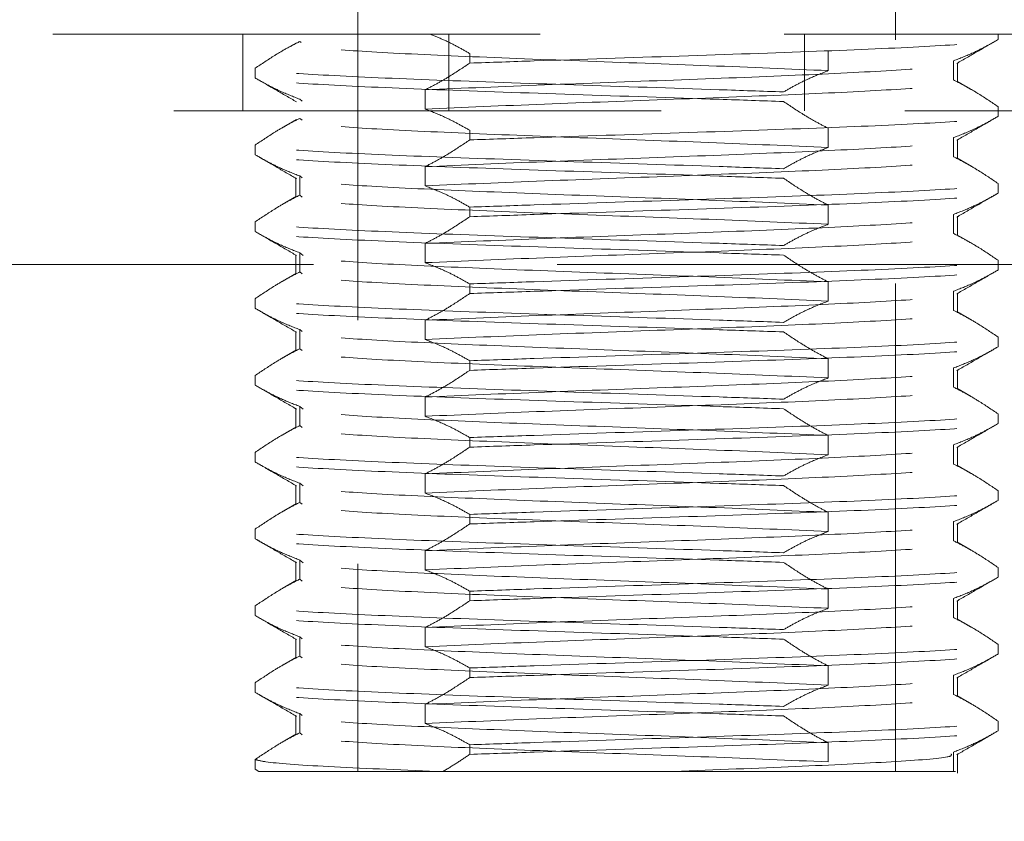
# Model space of a CAD drawing. Header units: millimetres. Extents: x 373 to 928, y 275 to 747.
# Tile 28 of 117: x 453.35 to 455.91, y 394.51 to 396.6. Entities that reach past the tile are written whole.
import ezdxf

# ---------------------------------------------------------------- set-up
doc = ezdxf.new("R2010")
doc.units = ezdxf.units.MM
doc.linetypes.add('HIDDEN', pattern=[1.905, 1.27, -0.635])

msp = doc.modelspace()

# ---------------------------------------------------------------- linework, layer by layer
at = {"color": 7, "linetype": 'HIDDEN', "lineweight": 18}
for p, q in [((455.6298, 394.6444), (455.6298, 398.5644)), ((453.5298, 398.4644), (453.5298, 396.5644)), ((454.2298, 397.0896), (454.2298, 394.6444)), ((451.5298, 396.5644), (458.3298, 396.5644)), ((453.93, 396.3644), (453.93, 396.5644)), ((454.0819, 396.5419), (454.0782, 396.5447)), ((454.4668, 396.3644), (454.4668, 396.5644)), ((455.3928, 396.3644), (455.3928, 396.5644)), ((455.8976, 396.5501), (455.8976, 396.5644)), ((454.0698, 396.5418), (454.0325, 396.5202)), ((455.455, 396.469), (455.455, 396.519)), ((454.5209, 396.5136), (454.5209, 396.4886)), ((455.7814, 396.4947), (455.7814, 396.4447)), ((453.9619, 396.4501), (453.9619, 396.4751)), ((455.7915, 396.4397), (455.7915, 396.4897)), ((455.8271, 396.4202), (455.7898, 396.4418)), ((454.4046, 396.369), (454.4046, 396.419)), ((454.0846, 396.3898), (454.0782, 396.3947)), ((458.8298, 396.3644), (451.0298, 396.3644)), ((455.8976, 396.3501), (455.8976, 396.3751)), ((454.0698, 396.3418), (454.0325, 396.3202)), ((454.0846, 396.3399), (454.0782, 396.3447)), ((454.5209, 396.3136), (454.5209, 396.2886)), ((455.455, 396.269), (455.455, 396.319)), ((455.7814, 396.2947), (455.7814, 396.2447)), ((455.7915, 396.2397), (455.7915, 396.2897)), ((453.9619, 396.2501), (453.9619, 396.2751)), ((455.8271, 396.2202), (455.7898, 396.2418)), ((454.4046, 396.169), (454.4046, 396.219)), ((454.068, 396.1897), (454.068, 396.1397)), ((454.0782, 396.1947), (454.0782, 396.1447)), ((454.0846, 396.1898), (454.0782, 396.1947)), ((455.8976, 396.1501), (455.8976, 396.1751)), ((454.0698, 396.1418), (454.0325, 396.1202)), ((454.0846, 396.1399), (454.0782, 396.1447)), ((454.5209, 396.1136), (454.5209, 396.0886)), ((455.455, 396.069), (455.455, 396.119)), ((455.7814, 396.0947), (455.7814, 396.0447)), ((455.7915, 396.0397), (455.7915, 396.0897)), ((453.9619, 396.0501), (453.9619, 396.0751)), ((455.8271, 396.0202), (455.7898, 396.0418)), ((454.4046, 395.969), (454.4046, 396.019)), ((454.068, 395.9897), (454.068, 395.9397)), ((454.0782, 395.9947), (454.0782, 395.9447)), ((454.0873, 395.9877), (454.0782, 395.9947)), ((450.9387, 395.9644), (458.9298, 395.9644)), ((455.8976, 395.9501), (455.8976, 395.9751)), ((454.0698, 395.9418), (454.0325, 395.9202)), ((454.0846, 395.9399), (454.0782, 395.9447)), ((454.5209, 395.9136), (454.5209, 395.8886)), ((455.455, 395.869), (455.455, 395.919)), ((455.7814, 395.8947), (455.7814, 395.8447)), ((455.7915, 395.8397), (455.7915, 395.8897)), ((453.9619, 395.8501), (453.9619, 395.8751)), ((455.8271, 395.8202), (455.7898, 395.8418)), ((454.4046, 395.769), (454.4046, 395.819)), ((454.068, 395.7897), (454.068, 395.7397)), ((454.0782, 395.7947), (454.0782, 395.7447)), ((454.0846, 395.7898), (454.0782, 395.7947)), ((455.8976, 395.7501), (455.8976, 395.7751)), ((454.0698, 395.7418), (454.0325, 395.7202)), ((454.0846, 395.7399), (454.0782, 395.7447)), ((454.5209, 395.7136), (454.5209, 395.6886)), ((455.455, 395.669), (455.455, 395.719)), ((453.9619, 395.6501), (453.9619, 395.6751)), ((455.7814, 395.6947), (455.7814, 395.6447)), ((455.7915, 395.6397), (455.7915, 395.6897)), ((455.8271, 395.6202), (455.7898, 395.6418)), ((454.0782, 395.5947), (454.0782, 395.5447)), ((454.0873, 395.5877), (454.0782, 395.5947)), ((454.4046, 395.569), (454.4046, 395.619)), ((454.068, 395.5897), (454.068, 395.5397)), ((455.8976, 395.5501), (455.8976, 395.5751)), ((454.0846, 395.5399), (454.0782, 395.5447)), ((454.0698, 395.5418), (454.0325, 395.5202)), ((455.455, 395.469), (455.455, 395.519)), ((454.5209, 395.5136), (454.5209, 395.4886)), ((455.7814, 395.4947), (455.7814, 395.4447)), ((453.9619, 395.4501), (453.9619, 395.4751)), ((455.7915, 395.4397), (455.7915, 395.4897)), ((455.8271, 395.4202), (455.7898, 395.4418)), ((454.4046, 395.369), (454.4046, 395.419)), ((454.068, 395.3897), (454.068, 395.3397)), ((454.0782, 395.3947), (454.0782, 395.3447)), ((454.0873, 395.3877), (454.0782, 395.3947)), ((455.8976, 395.3501), (455.8976, 395.3751)), ((454.0698, 395.3418), (454.0325, 395.3202)), ((454.0846, 395.3399), (454.0782, 395.3447)), ((454.5209, 395.3136), (454.5209, 395.2886)), ((455.455, 395.269), (455.455, 395.319)), ((455.7814, 395.2947), (455.7814, 395.2447)), ((455.7915, 395.2397), (455.7915, 395.2897)), ((453.9619, 395.2501), (453.9619, 395.2751)), ((455.8271, 395.2202), (455.7898, 395.2418)), ((454.4046, 395.169), (454.4046, 395.219)), ((454.068, 395.1897), (454.068, 395.1397)), ((454.0782, 395.1947), (454.0782, 395.1447)), ((454.0873, 395.1877), (454.0782, 395.1947)), ((455.8976, 395.1501), (455.8976, 395.1751)), ((454.0698, 395.1418), (454.0325, 395.1202)), ((454.0846, 395.1399), (454.0782, 395.1447)), ((454.5209, 395.1136), (454.5209, 395.0886)), ((455.455, 395.069), (455.455, 395.119)), ((455.7814, 395.0947), (455.7814, 395.0447)), ((455.7915, 395.0397), (455.7915, 395.0897)), ((453.9619, 395.0501), (453.9619, 395.0751)), ((455.8271, 395.0202), (455.7898, 395.0418)), ((454.4046, 394.969), (454.4046, 395.019)), ((454.068, 394.9897), (454.068, 394.9397)), ((454.0782, 394.9947), (454.0782, 394.9447)), ((454.0846, 394.9898), (454.0782, 394.9947)), ((455.8976, 394.9501), (455.8976, 394.9751)), ((454.0698, 394.9418), (454.0325, 394.9202)), ((454.0846, 394.9399), (454.0782, 394.9447)), ((454.5209, 394.9136), (454.5209, 394.8886)), ((455.455, 394.869), (455.455, 394.919)), ((455.7814, 394.8947), (455.7814, 394.8447)), ((455.7915, 394.8397), (455.7915, 394.8897)), ((453.9619, 394.8501), (453.9619, 394.8751)), ((455.8271, 394.8202), (455.7898, 394.8418)), ((454.4046, 394.769), (454.4046, 394.819)), ((454.068, 394.7897), (454.068, 394.7397)), ((454.0782, 394.7947), (454.0782, 394.7447)), ((454.0846, 394.7898), (454.0782, 394.7947)), ((455.8976, 394.7501), (455.8976, 394.7751)), ((454.0698, 394.7418), (454.0325, 394.7202)), ((454.0846, 394.7399), (454.0782, 394.7447)), ((454.5209, 394.7136), (454.5209, 394.6886)), ((455.455, 394.669), (455.455, 394.719)), ((453.9619, 394.6501), (453.9619, 394.6751)), ((455.7814, 394.6947), (455.7814, 394.6447)), ((455.7915, 394.6397), (455.7915, 394.6897)), ((453.9619, 394.6501), (453.9718, 394.6444)), ((453.9718, 394.6444), (454.4518, 394.6444)), ((455.7829, 394.6444), (455.7814, 394.6447)), ((455.7829, 394.6444), (455.7822, 394.6444))]:
    msp.add_line(p, q, dxfattribs=at)
msp.add_arc((454.9298, 374.7659), 24.6, 92.56286, 247.2618, dxfattribs=at)
for points, knots in [([(454.0782, 396.5447), (454.0673, 396.5392), (454.0455, 396.528), (454.0066, 396.5052), (453.9789, 396.4865), (453.9619, 396.4751)], [0, 0, 0, 0, 0.278221, 0.556433, 1, 1, 1, 1]), ([(454.5209, 396.5136), (454.51, 396.5198), (454.4875, 396.5326), (454.453, 396.5498), (454.4291, 396.5595), (454.4172, 396.5644)], [0, 0, 0, 0, 0.316463, 0.658022, 1, 1, 1, 1]), ([(454.5209, 396.4886), (454.5763, 396.4905), (454.7491, 396.4965), (455.0711, 396.5069), (455.437, 396.5194), (455.7249, 396.5318), (455.8677, 396.5422), (455.8904, 396.5482), (455.8976, 396.5501)], [0, 0, 0, 0, 0.095434, 0.297717, 0.5, 0.702283, 0.904566, 1, 1, 1, 1]), ([(455.8976, 396.5501), (455.8868, 396.5439), (455.8652, 396.5316), (455.8265, 396.5122), (455.7984, 396.5013), (455.7814, 396.4947)], [0, 0, 0, 0, 0.282643, 0.565293, 1, 1, 1, 1]), ([(455.7896, 396.4876), (455.8077, 396.4981), (455.8424, 396.5181), (455.8771, 396.5382), (455.8937, 396.5478)], [0, 0, 0, 0, 0.52102, 1, 1, 1, 1]), ([(455.455, 396.469), (455.3545, 396.4733), (455.1565, 396.4817), (454.8034, 396.4944), (454.4811, 396.5069), (454.2166, 396.5194), (454.1355, 396.5277), (454.095, 396.5319)], [0, 0, 0, 0, 0.204733, 0.403549, 0.602366, 0.801183, 1, 1, 1, 1]), ([(455.3387, 396.4136), (455.2833, 396.4155), (455.1104, 396.4215), (454.7885, 396.4319), (454.4226, 396.4444), (454.1347, 396.4568), (453.9919, 396.4672), (453.9692, 396.4732), (453.9619, 396.4751)], [0, 0, 0, 0, 0.095434, 0.297717, 0.5, 0.702283, 0.904566, 1, 1, 1, 1]), ([(454.4046, 396.419), (454.5051, 396.4233), (454.7032, 396.4317), (455.0556, 396.4444), (455.3809, 396.4569), (455.6336, 396.4694), (455.7795, 396.4803), (455.7763, 396.4872), (455.775, 396.4898)], [0, 0, 0, 0, 0.181691, 0.358133, 0.534574, 0.711015, 0.887457, 1, 1, 1, 1]), ([(454.4046, 396.419), (454.4155, 396.4245), (454.4373, 396.4357), (454.4762, 396.4585), (454.5039, 396.4772), (454.5209, 396.4886)], [0, 0, 0, 0, 0.278221, 0.556433, 1, 1, 1, 1]), ([(455.3387, 396.4136), (455.3495, 396.4198), (455.3712, 396.4321), (455.4099, 396.4515), (455.438, 396.4624), (455.455, 396.469)], [0, 0, 0, 0, 0.282643, 0.565293, 1, 1, 1, 1]), ([(453.9619, 396.4501), (453.9728, 396.4439), (453.9944, 396.4316), (454.0331, 396.4122), (454.0612, 396.4013), (454.0782, 396.3947)], [0, 0, 0, 0, 0.282643, 0.565293, 1, 1, 1, 1]), ([(455.3387, 396.3886), (455.2833, 396.3905), (455.1104, 396.3965), (454.7885, 396.4069), (454.4226, 396.4194), (454.1347, 396.4318), (453.9919, 396.4422), (453.9692, 396.4482), (453.9619, 396.4501)], [0, 0, 0, 0, 0.095434, 0.297717, 0.5, 0.702283, 0.904566, 1, 1, 1, 1]), ([(453.9659, 396.4478), (453.9825, 396.4382), (454.0172, 396.4181), (454.0519, 396.3981), (454.0699, 396.3876)], [0, 0, 0, 0, 0.47898, 1, 1, 1, 1]), ([(454.4046, 396.369), (454.5051, 396.3733), (454.7032, 396.3817), (455.0556, 396.3944), (455.3807, 396.4069), (455.6346, 396.4194), (455.7855, 396.431), (455.7801, 396.4386), (455.7777, 396.4419)], [0, 0, 0, 0, 0.176552, 0.348003, 0.519454, 0.690904, 0.862355, 1, 1, 1, 1]), ([(455.7814, 396.4447), (455.7923, 396.4392), (455.8141, 396.428), (455.853, 396.4052), (455.8806, 396.3865), (455.8976, 396.3751)], [0, 0, 0, 0, 0.278221, 0.556433, 1, 1, 1, 1]), ([(454.5209, 396.3136), (454.51, 396.3198), (454.4884, 396.3321), (454.4497, 396.3515), (454.4216, 396.3624), (454.4046, 396.369)], [0, 0, 0, 0, 0.282643, 0.565293, 1, 1, 1, 1]), ([(455.455, 396.319), (455.4441, 396.3245), (455.4222, 396.3357), (455.3834, 396.3585), (455.3557, 396.3772), (455.3387, 396.3886)], [0, 0, 0, 0, 0.278221, 0.556433, 1, 1, 1, 1]), ([(454.0782, 396.3447), (454.0673, 396.3392), (454.0455, 396.328), (454.0066, 396.3052), (453.9789, 396.2865), (453.9619, 396.2751)], [0, 0, 0, 0, 0.278221, 0.556433, 1, 1, 1, 1]), ([(454.5209, 396.2886), (454.5763, 396.2905), (454.7491, 396.2965), (455.0711, 396.3069), (455.437, 396.3194), (455.7249, 396.3318), (455.8677, 396.3422), (455.8904, 396.3482), (455.8976, 396.3501)], [0, 0, 0, 0, 0.095434, 0.297717, 0.5, 0.702283, 0.904566, 1, 1, 1, 1]), ([(455.8976, 396.3501), (455.8868, 396.3439), (455.8652, 396.3316), (455.8265, 396.3122), (455.7984, 396.3013), (455.7814, 396.2947)], [0, 0, 0, 0, 0.282643, 0.565293, 1, 1, 1, 1]), ([(455.7896, 396.2876), (455.8077, 396.2981), (455.8424, 396.3181), (455.8771, 396.3382), (455.8937, 396.3478)], [0, 0, 0, 0, 0.52102, 1, 1, 1, 1]), ([(455.455, 396.269), (455.3545, 396.2733), (455.1565, 396.2817), (454.8034, 396.2944), (454.4811, 396.3069), (454.2166, 396.3194), (454.1355, 396.3277), (454.095, 396.3319)], [0, 0, 0, 0, 0.204733, 0.403549, 0.602366, 0.801183, 1, 1, 1, 1]), ([(454.4046, 396.219), (454.5051, 396.2233), (454.7032, 396.2317), (455.0556, 396.2444), (455.3809, 396.2569), (455.6336, 396.2694), (455.7795, 396.2803), (455.7763, 396.2872), (455.775, 396.2898)], [0, 0, 0, 0, 0.181691, 0.358133, 0.534574, 0.711015, 0.887457, 1, 1, 1, 1]), ([(454.4046, 396.219), (454.4155, 396.2245), (454.4373, 396.2357), (454.4762, 396.2585), (454.5039, 396.2772), (454.5209, 396.2886)], [0, 0, 0, 0, 0.278221, 0.556433, 1, 1, 1, 1]), ([(455.3387, 396.2136), (455.2833, 396.2155), (455.1104, 396.2215), (454.7885, 396.2319), (454.4226, 396.2444), (454.1347, 396.2568), (453.9919, 396.2672), (453.9692, 396.2732), (453.9619, 396.2751)], [0, 0, 0, 0, 0.095434, 0.297717, 0.5, 0.702283, 0.904566, 1, 1, 1, 1]), ([(455.3387, 396.2136), (455.3495, 396.2198), (455.3712, 396.2321), (455.4099, 396.2515), (455.438, 396.2624), (455.455, 396.269)], [0, 0, 0, 0, 0.282643, 0.565293, 1, 1, 1, 1]), ([(453.9619, 396.2501), (453.9728, 396.2439), (453.9944, 396.2316), (454.0331, 396.2122), (454.0612, 396.2013), (454.0782, 396.1947)], [0, 0, 0, 0, 0.282643, 0.565293, 1, 1, 1, 1]), ([(455.3387, 396.1886), (455.2833, 396.1905), (455.1104, 396.1965), (454.7885, 396.2069), (454.4226, 396.2194), (454.1347, 396.2318), (453.9919, 396.2422), (453.9692, 396.2482), (453.9619, 396.2501)], [0, 0, 0, 0, 0.095434, 0.297717, 0.5, 0.702283, 0.904566, 1, 1, 1, 1]), ([(453.9659, 396.2478), (453.9825, 396.2382), (454.0172, 396.2181), (454.0519, 396.1981), (454.0699, 396.1876)], [0, 0, 0, 0, 0.47898, 1, 1, 1, 1]), ([(454.4046, 396.169), (454.5051, 396.1733), (454.7032, 396.1817), (455.0556, 396.1944), (455.3807, 396.2069), (455.6346, 396.2194), (455.7855, 396.231), (455.7801, 396.2386), (455.7777, 396.2419)], [0, 0, 0, 0, 0.176552, 0.348003, 0.519454, 0.690904, 0.862355, 1, 1, 1, 1]), ([(455.7814, 396.2447), (455.7923, 396.2392), (455.8141, 396.228), (455.853, 396.2052), (455.8806, 396.1865), (455.8976, 396.1751)], [0, 0, 0, 0, 0.278221, 0.556433, 1, 1, 1, 1]), ([(455.455, 396.119), (455.4441, 396.1245), (455.4222, 396.1357), (455.3834, 396.1585), (455.3557, 396.1772), (455.3387, 396.1886)], [0, 0, 0, 0, 0.278221, 0.556433, 1, 1, 1, 1]), ([(455.455, 396.119), (455.3545, 396.1233), (455.1565, 396.1317), (454.8034, 396.1444), (454.4811, 396.1569), (454.2166, 396.1694), (454.1355, 396.1777), (454.095, 396.1819)], [0, 0, 0, 0, 0.204733, 0.403549, 0.602366, 0.801183, 1, 1, 1, 1]), ([(454.5209, 396.1136), (454.51, 396.1198), (454.4884, 396.1321), (454.4497, 396.1515), (454.4216, 396.1624), (454.4046, 396.169)], [0, 0, 0, 0, 0.282643, 0.565293, 1, 1, 1, 1]), ([(454.5209, 396.1136), (454.5763, 396.1155), (454.7491, 396.1215), (455.0711, 396.1319), (455.437, 396.1444), (455.7249, 396.1568), (455.8677, 396.1672), (455.8904, 396.1732), (455.8976, 396.1751)], [0, 0, 0, 0, 0.095434, 0.297717, 0.5, 0.702283, 0.904566, 1, 1, 1, 1]), ([(454.0782, 396.1447), (454.0673, 396.1392), (454.0455, 396.128), (454.0066, 396.1052), (453.9789, 396.0865), (453.9619, 396.0751)], [0, 0, 0, 0, 0.278221, 0.556433, 1, 1, 1, 1]), ([(454.5209, 396.0886), (454.5763, 396.0905), (454.7491, 396.0965), (455.0711, 396.1069), (455.437, 396.1194), (455.7249, 396.1318), (455.8677, 396.1422), (455.8904, 396.1482), (455.8976, 396.1501)], [0, 0, 0, 0, 0.095434, 0.297717, 0.5, 0.702283, 0.904566, 1, 1, 1, 1]), ([(455.8976, 396.1501), (455.8868, 396.1439), (455.8652, 396.1316), (455.8265, 396.1122), (455.7984, 396.1013), (455.7814, 396.0947)], [0, 0, 0, 0, 0.2826427, 0.5652926, 1, 1, 1, 1]), ([(455.7896, 396.0876), (455.8077, 396.0981), (455.8424, 396.1181), (455.8771, 396.1382), (455.8937, 396.1478)], [0, 0, 0, 0, 0.52102, 1, 1, 1, 1]), ([(455.455, 396.069), (455.3545, 396.0733), (455.1565, 396.0817), (454.8034, 396.0944), (454.4811, 396.1069), (454.2166, 396.1194), (454.1355, 396.1277), (454.095, 396.1319)], [0, 0, 0, 0, 0.204733, 0.403549, 0.602366, 0.801183, 1, 1, 1, 1]), ([(454.4046, 396.019), (454.5051, 396.0233), (454.7032, 396.0317), (455.0556, 396.0444), (455.3809, 396.0569), (455.6336, 396.0694), (455.7795, 396.0803), (455.7763, 396.0872), (455.775, 396.0898)], [0, 0, 0, 0, 0.181691, 0.358133, 0.534574, 0.711015, 0.887457, 1, 1, 1, 1]), ([(454.4046, 396.019), (454.4155, 396.0245), (454.4373, 396.0357), (454.4762, 396.0585), (454.5039, 396.0772), (454.5209, 396.0886)], [0, 0, 0, 0, 0.278221, 0.556433, 1, 1, 1, 1]), ([(455.3387, 396.0136), (455.2833, 396.0155), (455.1104, 396.0215), (454.7885, 396.0319), (454.4226, 396.0444), (454.1347, 396.0568), (453.9919, 396.0672), (453.9692, 396.0732), (453.9619, 396.0751)], [0, 0, 0, 0, 0.095434, 0.297717, 0.5, 0.702283, 0.904566, 1, 1, 1, 1]), ([(455.3387, 396.0136), (455.3495, 396.0198), (455.3712, 396.0321), (455.4099, 396.0515), (455.438, 396.0624), (455.455, 396.069)], [0, 0, 0, 0, 0.282643, 0.565293, 1, 1, 1, 1]), ([(453.9619, 396.0501), (453.9728, 396.0439), (453.9944, 396.0316), (454.0331, 396.0122), (454.0612, 396.0013), (454.0782, 395.9947)], [0, 0, 0, 0, 0.282643, 0.565293, 1, 1, 1, 1]), ([(455.3387, 395.9886), (455.2833, 395.9905), (455.1104, 395.9965), (454.7885, 396.0069), (454.4226, 396.0194), (454.1347, 396.0318), (453.9919, 396.0422), (453.9692, 396.0482), (453.9619, 396.0501)], [0, 0, 0, 0, 0.095434, 0.297717, 0.5, 0.702283, 0.904566, 1, 1, 1, 1]), ([(453.9659, 396.0478), (453.9825, 396.0382), (454.0172, 396.0181), (454.0519, 395.9981), (454.0699, 395.9876)], [0, 0, 0, 0, 0.47898, 1, 1, 1, 1]), ([(454.4046, 395.969), (454.5051, 395.9733), (454.7032, 395.9817), (455.0556, 395.9944), (455.3807, 396.0069), (455.6346, 396.0194), (455.7855, 396.031), (455.7801, 396.0386), (455.7777, 396.0419)], [0, 0, 0, 0, 0.176552, 0.348003, 0.519454, 0.690904, 0.862355, 1, 1, 1, 1]), ([(455.7814, 396.0447), (455.7923, 396.0392), (455.8141, 396.028), (455.853, 396.0052), (455.8806, 395.9865), (455.8976, 395.9751)], [0, 0, 0, 0, 0.278221, 0.556433, 1, 1, 1, 1]), ([(455.455, 395.919), (455.3545, 395.9233), (455.1565, 395.9317), (454.8034, 395.9444), (454.4811, 395.9569), (454.2166, 395.9694), (454.1355, 395.9777), (454.095, 395.9819)], [0, 0, 0, 0, 0.204733, 0.403549, 0.602366, 0.801183, 1, 1, 1, 1]), ([(455.455, 395.919), (455.4441, 395.9245), (455.4222, 395.9357), (455.3834, 395.9585), (455.3557, 395.9772), (455.3387, 395.9886)], [0, 0, 0, 0, 0.278221, 0.556433, 1, 1, 1, 1]), ([(454.5209, 395.9136), (454.51, 395.9198), (454.4884, 395.9321), (454.4497, 395.9515), (454.4216, 395.9624), (454.4046, 395.969)], [0, 0, 0, 0, 0.282643, 0.565293, 1, 1, 1, 1]), ([(454.5209, 395.9136), (454.5763, 395.9155), (454.7491, 395.9215), (455.0711, 395.9319), (455.437, 395.9444), (455.7249, 395.9568), (455.8677, 395.9672), (455.8904, 395.9732), (455.8976, 395.9751)], [0, 0, 0, 0, 0.095434, 0.297717, 0.5, 0.702283, 0.904566, 1, 1, 1, 1]), ([(454.0782, 395.9447), (454.0673, 395.9392), (454.0455, 395.928), (454.0066, 395.9052), (453.9789, 395.8865), (453.9619, 395.8751)], [0, 0, 0, 0, 0.278221, 0.556433, 1, 1, 1, 1]), ([(455.455, 395.869), (455.3545, 395.8733), (455.1565, 395.8817), (454.8034, 395.8944), (454.4811, 395.9069), (454.2166, 395.9194), (454.1355, 395.9277), (454.095, 395.9319)], [0, 0, 0, 0, 0.204733, 0.403549, 0.602366, 0.801183, 1, 1, 1, 1]), ([(454.5209, 395.8886), (454.5763, 395.8905), (454.7491, 395.8965), (455.0711, 395.9069), (455.437, 395.9194), (455.7249, 395.9318), (455.8677, 395.9422), (455.8904, 395.9482), (455.8976, 395.9501)], [0, 0, 0, 0, 0.095434, 0.297717, 0.5, 0.702283, 0.904566, 1, 1, 1, 1]), ([(455.8976, 395.9501), (455.8868, 395.9439), (455.8652, 395.9316), (455.8265, 395.9122), (455.7984, 395.9013), (455.7814, 395.8947)], [0, 0, 0, 0, 0.282643, 0.565293, 1, 1, 1, 1]), ([(455.7896, 395.8876), (455.8077, 395.8981), (455.8424, 395.9181), (455.8771, 395.9382), (455.8937, 395.9478)], [0, 0, 0, 0, 0.52102, 1, 1, 1, 1]), ([(454.4046, 395.819), (454.5051, 395.8233), (454.7032, 395.8317), (455.0556, 395.8444), (455.3809, 395.8569), (455.6336, 395.8694), (455.7795, 395.8803), (455.7763, 395.8872), (455.775, 395.8898)], [0, 0, 0, 0, 0.181691, 0.358133, 0.534574, 0.711015, 0.887457, 1, 1, 1, 1]), ([(454.4046, 395.819), (454.4155, 395.8245), (454.4373, 395.8357), (454.4762, 395.8585), (454.5039, 395.8772), (454.5209, 395.8886)], [0, 0, 0, 0, 0.278221, 0.556433, 1, 1, 1, 1]), ([(455.3387, 395.8136), (455.2833, 395.8155), (455.1104, 395.8215), (454.7885, 395.8319), (454.4226, 395.8444), (454.1347, 395.8568), (453.9919, 395.8672), (453.9692, 395.8732), (453.9619, 395.8751)], [0, 0, 0, 0, 0.095434, 0.297717, 0.5, 0.702283, 0.904566, 1, 1, 1, 1]), ([(455.3387, 395.8136), (455.3495, 395.8198), (455.3712, 395.8321), (455.4099, 395.8515), (455.438, 395.8624), (455.455, 395.869)], [0, 0, 0, 0, 0.282643, 0.565293, 1, 1, 1, 1]), ([(453.9619, 395.8501), (453.9728, 395.8439), (453.9944, 395.8316), (454.0331, 395.8122), (454.0612, 395.8013), (454.0782, 395.7947)], [0, 0, 0, 0, 0.2826427, 0.5652926, 1, 1, 1, 1]), ([(455.3387, 395.7886), (455.2833, 395.7905), (455.1104, 395.7965), (454.7885, 395.8069), (454.4226, 395.8194), (454.1347, 395.8318), (453.9919, 395.8422), (453.9692, 395.8482), (453.9619, 395.8501)], [0, 0, 0, 0, 0.095434, 0.297717, 0.5, 0.702283, 0.904566, 1, 1, 1, 1]), ([(453.9659, 395.8478), (453.9825, 395.8382), (454.0172, 395.8181), (454.0519, 395.7981), (454.0699, 395.7876)], [0, 0, 0, 0, 0.47898, 1, 1, 1, 1]), ([(454.4046, 395.769), (454.5051, 395.7733), (454.7032, 395.7817), (455.0556, 395.7944), (455.3809, 395.8069), (455.6336, 395.8194), (455.7796, 395.8303), (455.7763, 395.8372), (455.775, 395.8399)], [0, 0, 0, 0, 0.181647, 0.358045, 0.534443, 0.710841, 0.887239, 1, 1, 1, 1]), ([(455.7814, 395.8447), (455.7923, 395.8392), (455.8141, 395.828), (455.853, 395.8052), (455.8806, 395.7865), (455.8976, 395.7751)], [0, 0, 0, 0, 0.278221, 0.556433, 1, 1, 1, 1]), ([(455.455, 395.719), (455.3545, 395.7233), (455.1565, 395.7317), (454.8034, 395.7444), (454.4811, 395.7569), (454.2166, 395.7694), (454.1355, 395.7777), (454.095, 395.7819)], [0, 0, 0, 0, 0.204733, 0.403549, 0.602366, 0.801183, 1, 1, 1, 1]), ([(454.5209, 395.7136), (454.5763, 395.7155), (454.7491, 395.7215), (455.0711, 395.7319), (455.437, 395.7444), (455.7249, 395.7568), (455.8677, 395.7672), (455.8904, 395.7732), (455.8976, 395.7751)], [0, 0, 0, 0, 0.095434, 0.297717, 0.5, 0.702283, 0.904566, 1, 1, 1, 1]), ([(455.455, 395.719), (455.4441, 395.7245), (455.4222, 395.7357), (455.3834, 395.7585), (455.3557, 395.7772), (455.3387, 395.7886)], [0, 0, 0, 0, 0.278221, 0.556433, 1, 1, 1, 1]), ([(454.5209, 395.7136), (454.51, 395.7198), (454.4884, 395.7321), (454.4497, 395.7515), (454.4216, 395.7624), (454.4046, 395.769)], [0, 0, 0, 0, 0.282643, 0.565293, 1, 1, 1, 1]), ([(454.5209, 395.6886), (454.5763, 395.6905), (454.7491, 395.6965), (455.0711, 395.7069), (455.437, 395.7194), (455.7249, 395.7318), (455.8677, 395.7422), (455.8904, 395.7482), (455.8976, 395.7501)], [0, 0, 0, 0, 0.095434, 0.297717, 0.5, 0.702283, 0.904566, 1, 1, 1, 1]), ([(455.8976, 395.7501), (455.8868, 395.7439), (455.8652, 395.7316), (455.8265, 395.7122), (455.7984, 395.7013), (455.7814, 395.6947)], [0, 0, 0, 0, 0.282643, 0.565293, 1, 1, 1, 1]), ([(454.0782, 395.7447), (454.0673, 395.7392), (454.0455, 395.728), (454.0066, 395.7052), (453.9789, 395.6865), (453.9619, 395.6751)], [0, 0, 0, 0, 0.278221, 0.556433, 1, 1, 1, 1]), ([(455.455, 395.669), (455.3545, 395.6733), (455.1565, 395.6817), (454.8034, 395.6944), (454.4811, 395.7069), (454.2166, 395.7194), (454.1355, 395.7277), (454.095, 395.7319)], [0, 0, 0, 0, 0.204733, 0.403549, 0.602366, 0.801183, 1, 1, 1, 1]), ([(455.7896, 395.6876), (455.8077, 395.6981), (455.8424, 395.7181), (455.8771, 395.7382), (455.8937, 395.7478)], [0, 0, 0, 0, 0.52102, 1, 1, 1, 1]), ([(455.3387, 395.6136), (455.2833, 395.6155), (455.1104, 395.6215), (454.7885, 395.6319), (454.4226, 395.6444), (454.1347, 395.6568), (453.9919, 395.6672), (453.9692, 395.6732), (453.9619, 395.6751)], [0, 0, 0, 0, 0.095434, 0.297717, 0.5, 0.702283, 0.904566, 1, 1, 1, 1]), ([(454.4046, 395.619), (454.5051, 395.6233), (454.7032, 395.6317), (455.0556, 395.6444), (455.3809, 395.6569), (455.6336, 395.6694), (455.7795, 395.6803), (455.7763, 395.6872), (455.775, 395.6898)], [0, 0, 0, 0, 0.1816913, 0.3581327, 0.5345741, 0.7110155, 0.8874569, 1, 1, 1, 1]), ([(454.4046, 395.619), (454.4155, 395.6245), (454.4373, 395.6357), (454.4762, 395.6585), (454.5039, 395.6772), (454.5209, 395.6886)], [0, 0, 0, 0, 0.278221, 0.556433, 1, 1, 1, 1]), ([(453.9619, 395.6501), (453.9728, 395.6439), (453.9944, 395.6316), (454.0331, 395.6122), (454.0612, 395.6013), (454.0782, 395.5947)], [0, 0, 0, 0, 0.282643, 0.565293, 1, 1, 1, 1]), ([(455.3387, 395.5886), (455.2833, 395.5905), (455.1104, 395.5965), (454.7885, 395.6069), (454.4226, 395.6194), (454.1347, 395.6318), (453.9919, 395.6422), (453.9692, 395.6482), (453.9619, 395.6501)], [0, 0, 0, 0, 0.095434, 0.297717, 0.5, 0.702283, 0.904566, 1, 1, 1, 1]), ([(453.9659, 395.6478), (453.9825, 395.6382), (454.0172, 395.6181), (454.0519, 395.5981), (454.0699, 395.5876)], [0, 0, 0, 0, 0.47898, 1, 1, 1, 1]), ([(455.3387, 395.6136), (455.3495, 395.6198), (455.3712, 395.6321), (455.4099, 395.6515), (455.438, 395.6624), (455.455, 395.669)], [0, 0, 0, 0, 0.282643, 0.565293, 1, 1, 1, 1]), ([(454.4046, 395.569), (454.5051, 395.5733), (454.7032, 395.5817), (455.0556, 395.5944), (455.3809, 395.6069), (455.6336, 395.6194), (455.7796, 395.6303), (455.7763, 395.6372), (455.775, 395.6399)], [0, 0, 0, 0, 0.181647, 0.358045, 0.534443, 0.710841, 0.887239, 1, 1, 1, 1]), ([(455.7814, 395.6447), (455.7923, 395.6392), (455.8141, 395.628), (455.853, 395.6052), (455.8806, 395.5865), (455.8976, 395.5751)], [0, 0, 0, 0, 0.278221, 0.556433, 1, 1, 1, 1]), ([(455.455, 395.519), (455.3545, 395.5233), (455.1565, 395.5317), (454.8034, 395.5444), (454.4811, 395.5569), (454.2166, 395.5694), (454.1355, 395.5777), (454.095, 395.5819)], [0, 0, 0, 0, 0.204733, 0.403549, 0.602366, 0.801183, 1, 1, 1, 1]), ([(454.5209, 395.5136), (454.51, 395.5198), (454.4884, 395.5321), (454.4497, 395.5515), (454.4216, 395.5624), (454.4046, 395.569)], [0, 0, 0, 0, 0.282643, 0.565293, 1, 1, 1, 1]), ([(454.5209, 395.5136), (454.5763, 395.5155), (454.7491, 395.5215), (455.0711, 395.5319), (455.437, 395.5444), (455.7249, 395.5568), (455.8677, 395.5672), (455.8904, 395.5732), (455.8976, 395.5751)], [0, 0, 0, 0, 0.095434, 0.297717, 0.5, 0.702283, 0.904566, 1, 1, 1, 1]), ([(455.455, 395.519), (455.4441, 395.5245), (455.4222, 395.5357), (455.3834, 395.5585), (455.3557, 395.5772), (455.3387, 395.5886)], [0, 0, 0, 0, 0.278221, 0.556433, 1, 1, 1, 1]), ([(454.0782, 395.5447), (454.0673, 395.5392), (454.0455, 395.528), (454.0066, 395.5052), (453.9789, 395.4865), (453.9619, 395.4751)], [0, 0, 0, 0, 0.278221, 0.556433, 1, 1, 1, 1]), ([(454.5209, 395.4886), (454.5763, 395.4905), (454.7491, 395.4965), (455.0711, 395.5069), (455.437, 395.5194), (455.7249, 395.5318), (455.8677, 395.5422), (455.8904, 395.5482), (455.8976, 395.5501)], [0, 0, 0, 0, 0.095434, 0.297717, 0.5, 0.702283, 0.904566, 1, 1, 1, 1]), ([(455.8976, 395.5501), (455.8868, 395.5439), (455.8652, 395.5316), (455.8265, 395.5122), (455.7984, 395.5013), (455.7814, 395.4947)], [0, 0, 0, 0, 0.282643, 0.565293, 1, 1, 1, 1]), ([(455.7896, 395.4876), (455.8077, 395.4981), (455.8424, 395.5181), (455.8771, 395.5382), (455.8937, 395.5478)], [0, 0, 0, 0, 0.52102, 1, 1, 1, 1]), ([(455.455, 395.469), (455.3545, 395.4733), (455.1565, 395.4817), (454.8034, 395.4944), (454.4811, 395.5069), (454.2166, 395.5194), (454.1355, 395.5277), (454.095, 395.5319)], [0, 0, 0, 0, 0.204733, 0.403549, 0.602366, 0.801183, 1, 1, 1, 1]), ([(455.3387, 395.4136), (455.2833, 395.4155), (455.1104, 395.4215), (454.7885, 395.4319), (454.4226, 395.4444), (454.1347, 395.4568), (453.9919, 395.4672), (453.9692, 395.4732), (453.9619, 395.4751)], [0, 0, 0, 0, 0.095434, 0.297717, 0.5, 0.702283, 0.904566, 1, 1, 1, 1]), ([(454.4046, 395.419), (454.5051, 395.4233), (454.7032, 395.4317), (455.0556, 395.4444), (455.3809, 395.4569), (455.6336, 395.4694), (455.7795, 395.4803), (455.7763, 395.4872), (455.775, 395.4898)], [0, 0, 0, 0, 0.181691, 0.358133, 0.534574, 0.711015, 0.887457, 1, 1, 1, 1]), ([(454.4046, 395.419), (454.4155, 395.4245), (454.4373, 395.4357), (454.4762, 395.4585), (454.5039, 395.4772), (454.5209, 395.4886)], [0, 0, 0, 0, 0.278221, 0.556433, 1, 1, 1, 1]), ([(455.3387, 395.4136), (455.3495, 395.4198), (455.3712, 395.4321), (455.4099, 395.4515), (455.438, 395.4624), (455.455, 395.469)], [0, 0, 0, 0, 0.282643, 0.565293, 1, 1, 1, 1]), ([(453.9619, 395.4501), (453.9728, 395.4439), (453.9944, 395.4316), (454.0331, 395.4122), (454.0612, 395.4013), (454.0782, 395.3947)], [0, 0, 0, 0, 0.2826427, 0.5652926, 1, 1, 1, 1]), ([(455.3387, 395.3886), (455.2833, 395.3905), (455.1104, 395.3965), (454.7885, 395.4069), (454.4226, 395.4194), (454.1347, 395.4318), (453.9919, 395.4422), (453.9692, 395.4482), (453.9619, 395.4501)], [0, 0, 0, 0, 0.095434, 0.297717, 0.5, 0.702283, 0.904566, 1, 1, 1, 1]), ([(453.9659, 395.4478), (453.9825, 395.4382), (454.0172, 395.4181), (454.0519, 395.3981), (454.0699, 395.3876)], [0, 0, 0, 0, 0.47898, 1, 1, 1, 1]), ([(455.7814, 395.4447), (455.7923, 395.4392), (455.8141, 395.428), (455.853, 395.4052), (455.8806, 395.3865), (455.8976, 395.3751)], [0, 0, 0, 0, 0.278221, 0.556433, 1, 1, 1, 1]), ([(454.4046, 395.369), (454.5051, 395.3733), (454.7032, 395.3817), (455.0556, 395.3944), (455.3809, 395.4069), (455.6336, 395.4194), (455.7796, 395.4303), (455.7763, 395.4372), (455.775, 395.4399)], [0, 0, 0, 0, 0.181647, 0.358045, 0.534443, 0.710841, 0.887239, 1, 1, 1, 1]), ([(455.455, 395.319), (455.3545, 395.3233), (455.1565, 395.3317), (454.8034, 395.3444), (454.4811, 395.3569), (454.2166, 395.3694), (454.1355, 395.3777), (454.095, 395.3819)], [0, 0, 0, 0, 0.204733, 0.403549, 0.602366, 0.801183, 1, 1, 1, 1]), ([(454.5209, 395.3136), (454.51, 395.3198), (454.4884, 395.3321), (454.4497, 395.3515), (454.4216, 395.3624), (454.4046, 395.369)], [0, 0, 0, 0, 0.282643, 0.565293, 1, 1, 1, 1]), ([(454.5209, 395.3136), (454.5763, 395.3155), (454.7491, 395.3215), (455.0711, 395.3319), (455.437, 395.3444), (455.7249, 395.3568), (455.8677, 395.3672), (455.8904, 395.3732), (455.8976, 395.3751)], [0, 0, 0, 0, 0.095434, 0.297717, 0.5, 0.702283, 0.904566, 1, 1, 1, 1]), ([(455.455, 395.319), (455.4441, 395.3245), (455.4222, 395.3357), (455.3834, 395.3585), (455.3557, 395.3772), (455.3387, 395.3886)], [0, 0, 0, 0, 0.278221, 0.556433, 1, 1, 1, 1]), ([(454.0782, 395.3447), (454.0673, 395.3392), (454.0455, 395.328), (454.0066, 395.3052), (453.9789, 395.2865), (453.9619, 395.2751)], [0, 0, 0, 0, 0.278221, 0.556433, 1, 1, 1, 1]), ([(454.5209, 395.2886), (454.5763, 395.2905), (454.7491, 395.2965), (455.0711, 395.3069), (455.437, 395.3194), (455.7249, 395.3318), (455.8677, 395.3422), (455.8904, 395.3482), (455.8976, 395.3501)], [0, 0, 0, 0, 0.095434, 0.297717, 0.5, 0.702283, 0.904566, 1, 1, 1, 1]), ([(455.8976, 395.3501), (455.8868, 395.3439), (455.8652, 395.3316), (455.8265, 395.3122), (455.7984, 395.3013), (455.7814, 395.2947)], [0, 0, 0, 0, 0.282643, 0.565293, 1, 1, 1, 1]), ([(455.7896, 395.2876), (455.8077, 395.2981), (455.8424, 395.3181), (455.8771, 395.3382), (455.8937, 395.3478)], [0, 0, 0, 0, 0.52102, 1, 1, 1, 1]), ([(455.455, 395.269), (455.3545, 395.2733), (455.1565, 395.2817), (454.8034, 395.2944), (454.4811, 395.3069), (454.2166, 395.3194), (454.1355, 395.3277), (454.095, 395.3319)], [0, 0, 0, 0, 0.204733, 0.403549, 0.602366, 0.801183, 1, 1, 1, 1]), ([(454.4046, 395.219), (454.5051, 395.2233), (454.7032, 395.2317), (455.0556, 395.2444), (455.3809, 395.2569), (455.6336, 395.2694), (455.7795, 395.2803), (455.7763, 395.2872), (455.775, 395.2898)], [0, 0, 0, 0, 0.181691, 0.358133, 0.534574, 0.711015, 0.887457, 1, 1, 1, 1]), ([(454.4046, 395.219), (454.4155, 395.2245), (454.4373, 395.2357), (454.4762, 395.2585), (454.5039, 395.2772), (454.5209, 395.2886)], [0, 0, 0, 0, 0.278221, 0.556433, 1, 1, 1, 1]), ([(455.3387, 395.2136), (455.2833, 395.2155), (455.1104, 395.2215), (454.7885, 395.2319), (454.4226, 395.2444), (454.1347, 395.2568), (453.9919, 395.2672), (453.9692, 395.2732), (453.9619, 395.2751)], [0, 0, 0, 0, 0.095434, 0.297717, 0.5, 0.702283, 0.904566, 1, 1, 1, 1]), ([(455.3387, 395.2136), (455.3495, 395.2198), (455.3712, 395.2321), (455.4099, 395.2515), (455.438, 395.2624), (455.455, 395.269)], [0, 0, 0, 0, 0.282643, 0.565293, 1, 1, 1, 1]), ([(453.9619, 395.2501), (453.9728, 395.2439), (453.9944, 395.2316), (454.0331, 395.2122), (454.0612, 395.2013), (454.0782, 395.1947)], [0, 0, 0, 0, 0.282643, 0.565293, 1, 1, 1, 1]), ([(455.3387, 395.1886), (455.2833, 395.1905), (455.1104, 395.1965), (454.7885, 395.2069), (454.4226, 395.2194), (454.1347, 395.2318), (453.9919, 395.2422), (453.9692, 395.2482), (453.9619, 395.2501)], [0, 0, 0, 0, 0.095434, 0.297717, 0.5, 0.702283, 0.904566, 1, 1, 1, 1]), ([(453.9659, 395.2478), (453.9825, 395.2382), (454.0172, 395.2181), (454.0519, 395.1981), (454.0699, 395.1876)], [0, 0, 0, 0, 0.47898, 1, 1, 1, 1]), ([(454.4046, 395.169), (454.5051, 395.1733), (454.7032, 395.1817), (455.0556, 395.1944), (455.3807, 395.2069), (455.6346, 395.2194), (455.7855, 395.231), (455.7801, 395.2386), (455.7777, 395.2419)], [0, 0, 0, 0, 0.176552, 0.348003, 0.519454, 0.690904, 0.862355, 1, 1, 1, 1]), ([(455.7814, 395.2447), (455.7923, 395.2392), (455.8141, 395.228), (455.853, 395.2052), (455.8806, 395.1865), (455.8976, 395.1751)], [0, 0, 0, 0, 0.278221, 0.556433, 1, 1, 1, 1]), ([(455.455, 395.119), (455.4441, 395.1245), (455.4222, 395.1357), (455.3834, 395.1585), (455.3557, 395.1772), (455.3387, 395.1886)], [0, 0, 0, 0, 0.278221, 0.556433, 1, 1, 1, 1]), ([(455.455, 395.119), (455.3545, 395.1233), (455.1565, 395.1317), (454.8034, 395.1444), (454.4811, 395.1569), (454.2166, 395.1694), (454.1355, 395.1777), (454.095, 395.1819)], [0, 0, 0, 0, 0.204733, 0.403549, 0.602366, 0.801183, 1, 1, 1, 1]), ([(454.5209, 395.1136), (454.51, 395.1198), (454.4884, 395.1321), (454.4497, 395.1515), (454.4216, 395.1624), (454.4046, 395.169)], [0, 0, 0, 0, 0.282643, 0.565293, 1, 1, 1, 1]), ([(454.5209, 395.1136), (454.5763, 395.1155), (454.7491, 395.1215), (455.0711, 395.1319), (455.437, 395.1444), (455.7249, 395.1568), (455.8677, 395.1672), (455.8904, 395.1732), (455.8976, 395.1751)], [0, 0, 0, 0, 0.095434, 0.297717, 0.5, 0.702283, 0.904566, 1, 1, 1, 1]), ([(454.0782, 395.1447), (454.0673, 395.1392), (454.0455, 395.128), (454.0066, 395.1052), (453.9789, 395.0865), (453.9619, 395.0751)], [0, 0, 0, 0, 0.278221, 0.556433, 1, 1, 1, 1]), ([(454.5209, 395.0886), (454.5763, 395.0905), (454.7491, 395.0965), (455.0711, 395.1069), (455.437, 395.1194), (455.7249, 395.1318), (455.8677, 395.1422), (455.8904, 395.1482), (455.8976, 395.1501)], [0, 0, 0, 0, 0.095434, 0.297717, 0.5, 0.702283, 0.904566, 1, 1, 1, 1]), ([(455.8976, 395.1501), (455.8868, 395.1439), (455.8652, 395.1316), (455.8265, 395.1122), (455.7984, 395.1013), (455.7814, 395.0947)], [0, 0, 0, 0, 0.282643, 0.565293, 1, 1, 1, 1]), ([(455.7896, 395.0876), (455.8077, 395.0981), (455.8424, 395.1181), (455.8771, 395.1382), (455.8937, 395.1478)], [0, 0, 0, 0, 0.52102, 1, 1, 1, 1]), ([(455.455, 395.069), (455.3545, 395.0733), (455.1565, 395.0817), (454.8034, 395.0944), (454.4811, 395.1069), (454.2166, 395.1194), (454.1355, 395.1277), (454.095, 395.1319)], [0, 0, 0, 0, 0.204733, 0.403549, 0.602366, 0.801183, 1, 1, 1, 1]), ([(454.4046, 395.019), (454.5051, 395.0233), (454.7032, 395.0317), (455.0556, 395.0444), (455.3809, 395.0569), (455.6336, 395.0694), (455.7795, 395.0803), (455.7763, 395.0872), (455.775, 395.0898)], [0, 0, 0, 0, 0.181691, 0.358133, 0.534574, 0.711015, 0.887457, 1, 1, 1, 1]), ([(454.4046, 395.019), (454.4155, 395.0245), (454.4373, 395.0357), (454.4762, 395.0585), (454.5039, 395.0772), (454.5209, 395.0886)], [0, 0, 0, 0, 0.278221, 0.556433, 1, 1, 1, 1]), ([(455.3387, 395.0136), (455.2833, 395.0155), (455.1104, 395.0215), (454.7885, 395.0319), (454.4226, 395.0444), (454.1347, 395.0568), (453.9919, 395.0672), (453.9692, 395.0732), (453.9619, 395.0751)], [0, 0, 0, 0, 0.095434, 0.297717, 0.5, 0.702283, 0.904566, 1, 1, 1, 1]), ([(455.3387, 395.0136), (455.3495, 395.0198), (455.3712, 395.0321), (455.4099, 395.0515), (455.438, 395.0624), (455.455, 395.069)], [0, 0, 0, 0, 0.282643, 0.565293, 1, 1, 1, 1]), ([(453.9619, 395.0501), (453.9728, 395.0439), (453.9944, 395.0316), (454.0331, 395.0122), (454.0612, 395.0013), (454.0782, 394.9947)], [0, 0, 0, 0, 0.282643, 0.565293, 1, 1, 1, 1]), ([(455.3387, 394.9886), (455.2833, 394.9905), (455.1104, 394.9965), (454.7885, 395.0069), (454.4226, 395.0194), (454.1347, 395.0318), (453.9919, 395.0422), (453.9692, 395.0482), (453.9619, 395.0501)], [0, 0, 0, 0, 0.095434, 0.297717, 0.5, 0.702283, 0.904566, 1, 1, 1, 1]), ([(453.9659, 395.0478), (453.9825, 395.0382), (454.0172, 395.0181), (454.0519, 394.9981), (454.0699, 394.9876)], [0, 0, 0, 0, 0.47898, 1, 1, 1, 1]), ([(454.4046, 394.969), (454.5051, 394.9733), (454.7032, 394.9817), (455.0556, 394.9944), (455.3807, 395.0069), (455.6346, 395.0194), (455.7855, 395.031), (455.7801, 395.0386), (455.7777, 395.0419)], [0, 0, 0, 0, 0.176552, 0.348003, 0.519454, 0.690904, 0.862355, 1, 1, 1, 1]), ([(455.7814, 395.0447), (455.7923, 395.0392), (455.8141, 395.028), (455.853, 395.0052), (455.8806, 394.9865), (455.8976, 394.9751)], [0, 0, 0, 0, 0.278221, 0.556433, 1, 1, 1, 1]), ([(455.455, 394.919), (455.3545, 394.9233), (455.1565, 394.9317), (454.8034, 394.9444), (454.4811, 394.9569), (454.2166, 394.9694), (454.1355, 394.9777), (454.095, 394.9819)], [0, 0, 0, 0, 0.204733, 0.403549, 0.602366, 0.801183, 1, 1, 1, 1]), ([(455.455, 394.919), (455.4441, 394.9245), (455.4222, 394.9357), (455.3834, 394.9585), (455.3557, 394.9772), (455.3387, 394.9886)], [0, 0, 0, 0, 0.278221, 0.556433, 1, 1, 1, 1]), ([(454.5209, 394.9136), (454.51, 394.9198), (454.4884, 394.9321), (454.4497, 394.9515), (454.4216, 394.9624), (454.4046, 394.969)], [0, 0, 0, 0, 0.282643, 0.565293, 1, 1, 1, 1]), ([(454.5209, 394.9136), (454.5763, 394.9155), (454.7491, 394.9215), (455.0711, 394.9319), (455.437, 394.9444), (455.7249, 394.9568), (455.8677, 394.9672), (455.8904, 394.9732), (455.8976, 394.9751)], [0, 0, 0, 0, 0.095434, 0.297717, 0.5, 0.702283, 0.904566, 1, 1, 1, 1]), ([(454.0782, 394.9447), (454.0673, 394.9392), (454.0455, 394.928), (454.0066, 394.9052), (453.9789, 394.8865), (453.9619, 394.8751)], [0, 0, 0, 0, 0.278221, 0.556433, 1, 1, 1, 1]), ([(455.455, 394.869), (455.3545, 394.8733), (455.1565, 394.8817), (454.8034, 394.8944), (454.4811, 394.9069), (454.2166, 394.9194), (454.1355, 394.9277), (454.095, 394.9319)], [0, 0, 0, 0, 0.204733, 0.403549, 0.602366, 0.801183, 1, 1, 1, 1]), ([(454.5209, 394.8886), (454.5763, 394.8905), (454.7491, 394.8965), (455.0711, 394.9069), (455.437, 394.9194), (455.7249, 394.9318), (455.8677, 394.9422), (455.8904, 394.9482), (455.8976, 394.9501)], [0, 0, 0, 0, 0.095434, 0.297717, 0.5, 0.702283, 0.904566, 1, 1, 1, 1]), ([(455.8976, 394.9501), (455.8868, 394.9439), (455.8652, 394.9316), (455.8265, 394.9122), (455.7984, 394.9013), (455.7814, 394.8947)], [0, 0, 0, 0, 0.282643, 0.565293, 1, 1, 1, 1]), ([(455.7896, 394.8876), (455.8077, 394.8981), (455.8424, 394.9181), (455.8771, 394.9382), (455.8937, 394.9478)], [0, 0, 0, 0, 0.52102, 1, 1, 1, 1]), ([(454.4046, 394.819), (454.5051, 394.8233), (454.7032, 394.8317), (455.0556, 394.8444), (455.3809, 394.8569), (455.6336, 394.8694), (455.7795, 394.8803), (455.7763, 394.8872), (455.775, 394.8898)], [0, 0, 0, 0, 0.181691, 0.358133, 0.534574, 0.711015, 0.887457, 1, 1, 1, 1]), ([(454.4046, 394.819), (454.4155, 394.8245), (454.4373, 394.8357), (454.4762, 394.8585), (454.5039, 394.8772), (454.5209, 394.8886)], [0, 0, 0, 0, 0.278221, 0.556433, 1, 1, 1, 1]), ([(455.3387, 394.8136), (455.2833, 394.8155), (455.1104, 394.8215), (454.7885, 394.8319), (454.4226, 394.8444), (454.1347, 394.8568), (453.9919, 394.8672), (453.9692, 394.8732), (453.9619, 394.8751)], [0, 0, 0, 0, 0.095434, 0.297717, 0.5, 0.702283, 0.904566, 1, 1, 1, 1]), ([(455.3387, 394.8136), (455.3495, 394.8198), (455.3712, 394.8321), (455.4099, 394.8515), (455.438, 394.8624), (455.455, 394.869)], [0, 0, 0, 0, 0.282643, 0.565293, 1, 1, 1, 1]), ([(453.9619, 394.8501), (453.9728, 394.8439), (453.9944, 394.8316), (454.0331, 394.8122), (454.0612, 394.8013), (454.0782, 394.7947)], [0, 0, 0, 0, 0.282643, 0.565293, 1, 1, 1, 1]), ([(455.3387, 394.7886), (455.2833, 394.7905), (455.1104, 394.7965), (454.7885, 394.8069), (454.4226, 394.8194), (454.1347, 394.8318), (453.9919, 394.8422), (453.9692, 394.8482), (453.9619, 394.8501)], [0, 0, 0, 0, 0.095434, 0.297717, 0.5, 0.702283, 0.904566, 1, 1, 1, 1]), ([(453.9659, 394.8478), (453.9825, 394.8382), (454.0172, 394.8181), (454.0519, 394.7981), (454.0699, 394.7876)], [0, 0, 0, 0, 0.47898, 1, 1, 1, 1]), ([(454.4046, 394.769), (454.5051, 394.7733), (454.7032, 394.7817), (455.0556, 394.7944), (455.3807, 394.8069), (455.6346, 394.8194), (455.7855, 394.831), (455.7801, 394.8386), (455.7777, 394.8419)], [0, 0, 0, 0, 0.176552, 0.348003, 0.519454, 0.690904, 0.862355, 1, 1, 1, 1]), ([(455.7814, 394.8447), (455.7923, 394.8392), (455.8141, 394.828), (455.853, 394.8052), (455.8806, 394.7865), (455.8976, 394.7751)], [0, 0, 0, 0, 0.278221, 0.556433, 1, 1, 1, 1]), ([(455.455, 394.719), (455.3545, 394.7233), (455.1565, 394.7317), (454.8034, 394.7444), (454.4811, 394.7569), (454.2166, 394.7694), (454.1355, 394.7777), (454.095, 394.7819)], [0, 0, 0, 0, 0.204733, 0.403549, 0.602366, 0.801183, 1, 1, 1, 1]), ([(454.5209, 394.7136), (454.5763, 394.7155), (454.7491, 394.7215), (455.0711, 394.7319), (455.437, 394.7444), (455.7249, 394.7568), (455.8677, 394.7672), (455.8904, 394.7732), (455.8976, 394.7751)], [0, 0, 0, 0, 0.095434, 0.297717, 0.5, 0.702283, 0.904566, 1, 1, 1, 1]), ([(455.455, 394.719), (455.4441, 394.7245), (455.4222, 394.7357), (455.3834, 394.7585), (455.3557, 394.7772), (455.3387, 394.7886)], [0, 0, 0, 0, 0.278221, 0.556433, 1, 1, 1, 1]), ([(454.5209, 394.7136), (454.51, 394.7198), (454.4884, 394.7321), (454.4497, 394.7515), (454.4216, 394.7624), (454.4046, 394.769)], [0, 0, 0, 0, 0.282643, 0.565293, 1, 1, 1, 1]), ([(454.5209, 394.6886), (454.5763, 394.6905), (454.7491, 394.6965), (455.0711, 394.7069), (455.437, 394.7194), (455.7249, 394.7318), (455.8677, 394.7422), (455.8904, 394.7482), (455.8976, 394.7501)], [0, 0, 0, 0, 0.095434, 0.297717, 0.5, 0.702283, 0.904566, 1, 1, 1, 1]), ([(455.8976, 394.7501), (455.8868, 394.7439), (455.8652, 394.7316), (455.8265, 394.7122), (455.7984, 394.7013), (455.7814, 394.6947)], [0, 0, 0, 0, 0.282643, 0.565293, 1, 1, 1, 1]), ([(454.0782, 394.7447), (454.0673, 394.7392), (454.0455, 394.728), (454.0066, 394.7052), (453.9789, 394.6865), (453.9619, 394.6751)], [0, 0, 0, 0, 0.278221, 0.556433, 1, 1, 1, 1]), ([(455.455, 394.669), (455.3545, 394.6733), (455.1565, 394.6817), (454.8034, 394.6944), (454.4811, 394.7069), (454.2166, 394.7194), (454.1355, 394.7277), (454.095, 394.7319)], [0, 0, 0, 0, 0.204733, 0.403549, 0.602366, 0.801183, 1, 1, 1, 1]), ([(455.7899, 394.6877), (455.8079, 394.6982), (455.8418, 394.7178), (455.8756, 394.7373), (455.8914, 394.7464)], [0, 0, 0, 0, 0.53419, 1, 1, 1, 1]), ([(454.4356, 394.6444), (454.3341, 394.6485), (454.1312, 394.6568), (453.9922, 394.6672), (453.9693, 394.6732), (453.9619, 394.6751)], [0, 0, 0, 0, 0.404566, 0.809131, 1, 1, 1, 1]), ([(454.4518, 394.6444), (454.4634, 394.6513), (454.4866, 394.6652), (454.5094, 394.6808), (454.5209, 394.6886)], [0, 0, 0, 0, 0.4998279, 1, 1, 1, 1]), ([(455.0516, 394.6444), (455.1618, 394.6485), (455.382, 394.6569), (455.6334, 394.6694), (455.7796, 394.6803), (455.7763, 394.6872), (455.775, 394.6898)], [0, 0, 0, 0, 0.274885, 0.549769, 0.824654, 1, 1, 1, 1]), ([(454.4518, 394.6444), (454.5431, 394.6444), (454.7344, 394.6444), (454.9427, 394.6444), (455.0516, 394.6444)], [0, 0, 0, 0, 0.476946, 1, 1, 1, 1]), ([(455.0516, 394.6444), (455.0845, 394.6444), (455.2124, 394.6444), (455.4229, 394.6444), (455.6338, 394.6444), (455.7693, 394.6444), (455.7812, 394.6444), (455.7868, 394.6444)], [0, 0, 0, 0, 0.081693, 0.317671, 0.55365, 0.789628, 1, 1, 1, 1])]:
    msp.add_open_spline(points, degree=3, knots=knots, dxfattribs=at)

doc.saveas('drawing.dxf')
